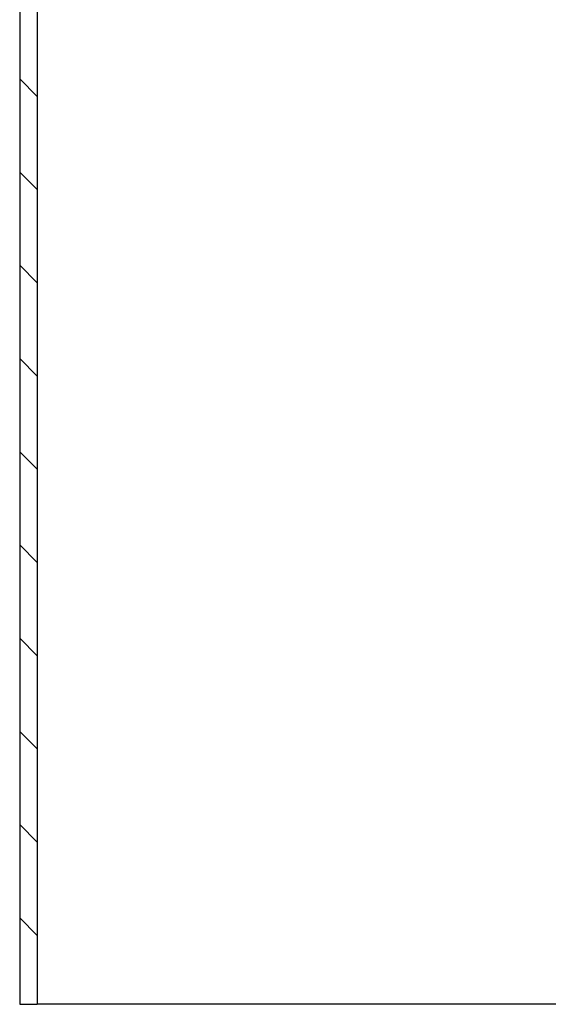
# Model space of a CAD drawing. Header units: millimetres. Extents: x -75 to 750, y -85 to 185.
# Tile 2 of 46: x 45 to 70, y 63 to 111. Entities that reach past the tile are written whole.
import ezdxf

# ---------------------------------------------------------------- set-up
doc = ezdxf.new("R2010")
doc.units = ezdxf.units.MM
doc.layers.add('90-DEGREE-ELBOW', color=7, linetype='Continuous')
doc.layers.add('Default', color=7, linetype='Continuous')

# ---------------------------------------------------------------- blocks, each defined once
blk = doc.blocks.new('SE5')
at = {"layer": '90-DEGREE-ELBOW', "linetype": 'Continuous'}
h = blk.add_hatch(dxfattribs=at)
h.set_pattern_fill('LINE', angle=135, style=0)
h.paths.add_polyline_path([(44.681, 63.412), (45.525, 63.412), (45.525, 148.012), (44.681, 148.012), (44.681, 147.19)])
at = {"layer": '90-DEGREE-ELBOW', "color": 7, "linetype": 'Continuous'}
for p, q in [((44.681, 148.012), (44.681, 63.412)), ((45.525, 148.012), (45.525, 63.412)), ((44.681, 63.412), (45.525, 63.412)), ((73.037, 63.412), (45.525, 63.412))]:
    blk.add_line(p, q, dxfattribs=at)

msp = doc.modelspace()

# ---------------------------------------------------------------- block references
at = {"layer": 'Default'}
msp.add_blockref('SE5', (0, 0), dxfattribs=at)

doc.saveas('drawing.dxf')
